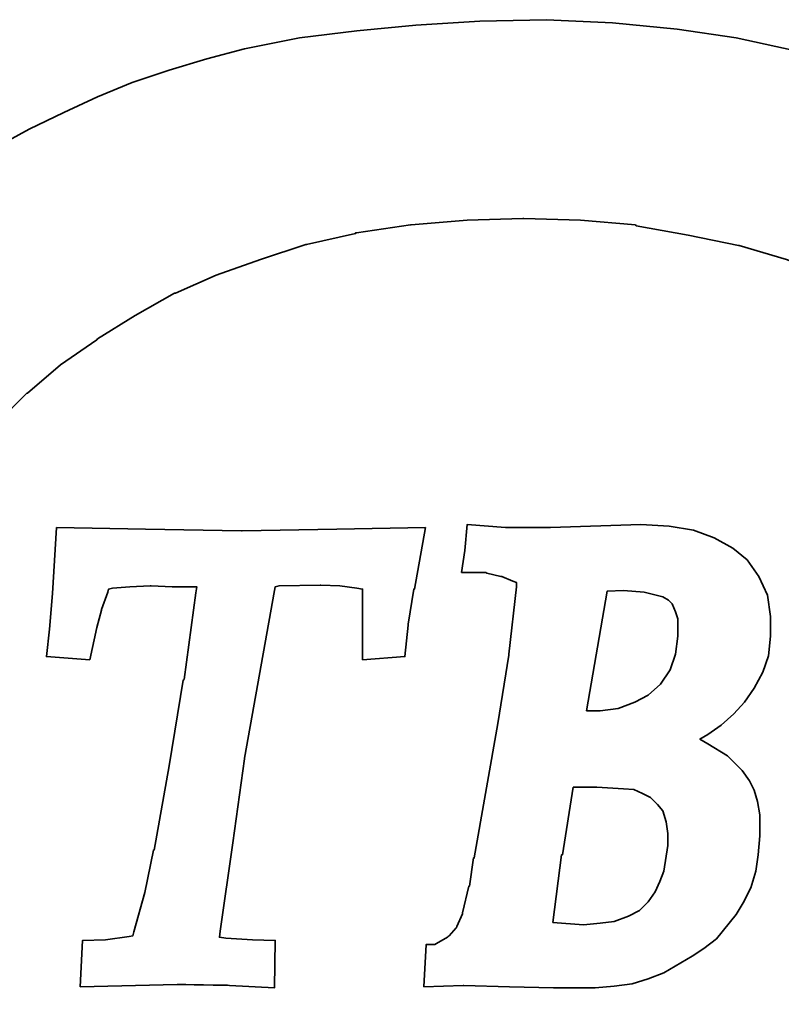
# Model space of a CAD drawing. Header units: millimetres. Extents: x -5 to 133, y 7 to 96.
# Tile 6 of 53: x 99.82 to 102.05, y 44.68 to 47.56. Entities that reach past the tile are written whole.
import ezdxf

# ---------------------------------------------------------------- set-up
doc = ezdxf.new("R2010")
doc.units = ezdxf.units.MM
doc.header["$LTSCALE"] = 0.1
doc.layers.get('0').update_dxf_attribs({"linetype": 'CONTINUOUS'})

msp = doc.modelspace()

# ---------------------------------------------------------------- linework, layer by layer
at = {"lineweight": 35}
for points, knots in [([(102.9114, 46.3033), (102.9114, 46.3033), (103.448, 46.6353), (103.448, 46.6353), (103.448, 46.6353), (103.448, 46.6353), (103.3722, 46.7317), (103.3722, 46.7317), (103.3722, 46.7317), (103.3722, 46.7317), (103.2848, 46.8215), (103.2848, 46.8215), (103.2848, 46.8215), (103.2848, 46.8215), (103.1948, 46.9093), (103.1948, 46.9093), (103.1948, 46.9093), (103.1948, 46.9093), (103.1024, 46.9876), (103.1024, 46.9876), (103.1024, 46.9876), (103.1024, 46.9876), (103.0035, 47.0658), (103.0035, 47.0658), (103.0035, 47.0658), (103.0035, 47.0658), (103.0011, 47.0658), (103.0011, 47.0658), (103.0011, 47.0658), (103.0011, 47.0658), (102.8931, 47.1325), (102.8931, 47.1325), (102.8931, 47.1325), (102.8931, 47.1325), (102.8931, 47.1347), (102.8931, 47.1347), (102.8931, 47.1347), (102.8931, 47.1347), (102.7847, 47.2014), (102.7847, 47.2014), (102.7847, 47.2014), (102.7847, 47.2014), (102.6675, 47.2593), (102.6675, 47.2593), (102.6675, 47.2593), (102.6675, 47.2593), (102.5497, 47.3193), (102.5497, 47.3193), (102.5497, 47.3193), (102.5497, 47.3193), (102.4069, 47.3745), (102.4069, 47.3745), (102.4069, 47.3745), (102.4069, 47.3745), (102.2526, 47.4273), (102.2526, 47.4273), (102.2526, 47.4273), (102.2526, 47.4273), (102.0915, 47.4733), (102.0915, 47.4733), (102.0915, 47.4733), (102.0915, 47.4733), (101.9214, 47.5101), (101.9214, 47.5101), (101.9214, 47.5101), (101.9214, 47.5101), (101.7483, 47.5357), (101.7483, 47.5357), (101.7483, 47.5357), (101.7483, 47.5357), (101.5597, 47.554), (101.5597, 47.554), (101.5597, 47.554), (101.5597, 47.554), (101.3663, 47.5631), (101.3663, 47.5631), (101.3663, 47.5631), (101.3663, 47.5631), (101.1704, 47.5588), (101.1704, 47.5588), (101.1704, 47.5588), (101.1704, 47.5588), (100.9837, 47.5473), (100.9837, 47.5473), (100.9837, 47.5473), (100.9837, 47.5473), (100.8109, 47.5309), (100.8109, 47.5309), (100.8109, 47.5309), (100.8109, 47.5309), (100.6429, 47.5101), (100.6429, 47.5101), (100.6429, 47.5101), (100.6429, 47.5101), (100.4819, 47.4779), (100.4819, 47.4779), (100.4819, 47.4779), (100.4819, 47.4779), (100.3712, 47.4481), (100.3712, 47.4481), (100.3712, 47.4481), (100.3712, 47.4481), (100.2608, 47.4157), (100.2608, 47.4157), (100.2608, 47.4157), (100.2608, 47.4157), (100.1523, 47.3788), (100.1523, 47.3788), (100.1523, 47.3788), (100.1523, 47.3788), (100.0511, 47.3375), (100.0511, 47.3375), (100.0511, 47.3375), (100.0511, 47.3375), (99.9522, 47.2914), (99.9522, 47.2914), (99.9522, 47.2914), (99.9522, 47.2914), (99.8509, 47.2429), (99.8509, 47.2429), (99.8509, 47.2429), (99.8509, 47.2429), (99.7587, 47.1923), (99.7587, 47.1923), (99.7587, 47.1923), (99.7587, 47.1923), (99.6666, 47.1393), (99.6666, 47.1393), (99.6666, 47.1393), (99.6666, 47.1393), (99.579, 47.0795), (99.579, 47.0795), (99.579, 47.0795), (99.579, 47.0795), (99.4938, 47.0197), (99.4938, 47.0197), (99.4938, 47.0197), (99.4938, 47.0197), (99.4155, 46.9554), (99.4155, 46.9554), (99.4155, 46.9554), (99.4155, 46.9554), (99.3349, 46.8863), (99.3349, 46.8863), (99.3349, 46.8863), (99.3349, 46.8863), (99.1945, 46.7478), (99.1945, 46.7478), (99.1945, 46.7478), (99.1945, 46.7478), (99.1919, 46.7457), (99.1919, 46.7457), (99.1919, 46.7457), (99.1919, 46.7457), (99.0608, 46.5892), (99.0608, 46.5892), (99.0608, 46.5892), (99.0608, 46.5892), (98.9869, 46.4807), (98.9869, 46.4807), (98.9869, 46.4807), (98.9869, 46.4807), (98.9847, 46.4783), (98.9847, 46.4783), (98.9847, 46.4783), (98.9847, 46.4783), (98.9135, 46.3564), (98.9135, 46.3564), (98.9135, 46.3564), (98.9135, 46.3564), (98.8487, 46.2299), (98.8487, 46.2299), (98.8487, 46.2299), (98.8487, 46.2299), (98.7935, 46.0871), (98.7935, 46.0871), (98.7935, 46.0871), (98.7935, 46.0871), (98.7474, 45.9373), (98.7474, 45.9373), (98.7474, 45.9373), (98.7474, 45.9373), (98.7474, 45.9325), (98.7474, 45.9325), (98.7474, 45.9325), (98.7474, 45.9325), (98.7176, 45.7713), (98.7176, 45.7713), (98.7176, 45.7713), (98.7176, 45.7713), (98.7085, 45.6909), (98.7085, 45.6909), (98.7085, 45.6909), (98.7085, 45.6909), (98.7037, 45.6009), (98.7037, 45.6009), (98.7037, 45.6009), (98.7037, 45.6009), (98.6991, 45.5111), (98.6991, 45.5111), (98.6991, 45.5111), (98.6991, 45.5111), (98.6991, 45.4213), (98.6991, 45.4213), (98.6991, 45.4213), (98.6991, 45.4213), (98.7128, 45.2418), (98.7128, 45.2418), (98.7128, 45.2418), (98.7128, 45.2418), (98.7407, 45.0803), (98.7407, 45.0803), (98.7407, 45.0803), (98.7407, 45.0803), (98.7752, 44.9284), (98.7752, 44.9284), (98.7752, 44.9284), (98.7752, 44.9284), (98.8283, 44.7858), (98.8283, 44.7858), (98.8283, 44.7858), (98.8283, 44.7858), (98.8859, 44.6497), (98.8859, 44.6497), (98.8859, 44.6497), (98.8859, 44.6497), (98.9547, 44.5257), (98.9547, 44.5257), (98.9547, 44.5257), (98.9547, 44.5257), (99.0263, 44.4059), (99.0263, 44.4059), (99.0263, 44.4059), (99.0263, 44.4059), (99.1136, 44.2977), (99.1136, 44.2977), (99.1136, 44.2977), (99.1136, 44.2977), (99.2012, 44.1913), (99.2012, 44.1913), (99.2012, 44.1913), (99.2012, 44.1913), (99.2979, 44.097), (99.2979, 44.097), (99.2979, 44.097), (99.2979, 44.097), (99.3968, 44.0003), (99.3968, 44.0003), (99.3968, 44.0003), (99.3968, 44.0003), (99.5029, 43.9175), (99.5029, 43.9175), (99.5029, 43.9175), (99.5029, 43.9175), (99.6157, 43.8347), (99.6157, 43.8347), (99.6157, 43.8347), (99.6157, 43.8347), (99.7357, 43.761), (99.7357, 43.761), (99.7357, 43.761), (99.7357, 43.761), (99.8598, 43.6941), (99.8598, 43.6941), (99.8598, 43.6941), (99.8598, 43.6941), (99.9935, 43.6317), (99.9935, 43.6317), (99.9935, 43.6317), (99.9935, 43.6317), (100.1293, 43.5743), (100.1293, 43.5743), (100.1293, 43.5743), (100.1293, 43.5743), (100.2767, 43.5282), (100.2767, 43.5282), (100.2767, 43.5282), (100.2767, 43.5282), (100.4264, 43.4869), (100.4264, 43.4869), (100.4264, 43.4869), (100.4264, 43.4869), (100.5853, 43.45), (100.5853, 43.45), (100.5853, 43.45), (100.5853, 43.45), (100.7463, 43.4293), (100.7463, 43.4293), (100.7463, 43.4293), (100.7463, 43.4293), (100.9215, 43.4063), (100.9215, 43.4063), (100.9215, 43.4063), (100.9215, 43.4063), (101.1013, 43.3969), (101.1013, 43.3969), (101.1013, 43.3969), (101.1013, 43.3969), (101.2856, 43.3924), (101.2856, 43.3924), (101.2856, 43.3924), (101.2856, 43.3924), (101.4721, 43.3969), (101.4721, 43.3969), (101.4721, 43.3969), (101.4721, 43.3969), (101.6519, 43.4109), (101.6519, 43.4109), (101.6519, 43.4109), (101.6519, 43.4109), (101.8223, 43.4293), (101.8223, 43.4293), (101.8223, 43.4293), (101.8223, 43.4293), (101.9855, 43.4545), (101.9855, 43.4545), (101.9855, 43.4545), (101.9855, 43.4545), (102.1443, 43.4913), (102.1443, 43.4913), (102.1443, 43.4913), (102.1443, 43.4913), (102.2965, 43.533), (102.2965, 43.533), (102.2965, 43.533), (102.2965, 43.533), (102.4395, 43.5813), (102.4395, 43.5813), (102.4395, 43.5813), (102.4395, 43.5813), (102.5821, 43.6389), (102.5821, 43.6389), (102.5821, 43.6389), (102.5821, 43.6389), (102.7758, 43.7308), (102.7758, 43.7308), (102.7758, 43.7308), (102.7758, 43.7308), (102.8699, 43.7817), (102.8699, 43.7817), (102.8699, 43.7817), (102.8699, 43.7817), (102.9577, 43.8347), (102.9577, 43.8347), (102.9577, 43.8347), (102.9577, 43.8347), (103.0429, 43.8942), (103.0429, 43.8942), (103.0429, 43.8942), (103.0429, 43.8942), (103.1255, 43.9588), (103.1255, 43.9588), (103.1255, 43.9588), (103.1255, 43.9588), (103.2042, 44.0236), (103.2042, 44.0236), (103.2042, 44.0236), (103.2042, 44.0236), (103.2779, 44.0927), (103.2779, 44.0927), (103.2779, 44.0927), (103.2779, 44.0927), (103.3746, 44.1894), (103.3746, 44.1894), (103.3746, 44.1894), (103.3746, 44.1894), (103.4183, 44.2355), (103.4183, 44.2355), (103.4183, 44.2355), (103.4183, 44.2355), (103.4504, 44.2698), (103.4504, 44.2698), (103.4504, 44.2698), (103.4504, 44.2698), (102.9114, 44.6039), (102.9114, 44.6039), (102.9114, 44.6039), (102.9114, 44.6039), (102.8283, 44.523), (102.8283, 44.523), (102.8283, 44.523), (102.8283, 44.523), (102.7367, 44.445), (102.7367, 44.445), (102.7367, 44.445), (102.7367, 44.445), (102.6349, 44.3665), (102.6349, 44.3665), (102.6349, 44.3665), (102.6349, 44.3665), (102.5293, 44.2929), (102.5293, 44.2929), (102.5293, 44.2929), (102.5293, 44.2929), (102.5269, 44.2905), (102.5269, 44.2905), (102.5269, 44.2905), (102.5269, 44.2905), (102.4163, 44.2259), (102.4163, 44.2259), (102.4163, 44.2259), (102.4163, 44.2259), (102.3013, 44.1661), (102.3013, 44.1661), (102.3013, 44.1661), (102.3013, 44.1661), (102.2989, 44.1661), (102.2989, 44.1661), (102.2989, 44.1661), (102.2989, 44.1661), (102.1746, 44.1107), (102.1746, 44.1107), (102.1746, 44.1107), (102.1746, 44.1107), (102.0455, 44.0646), (102.0455, 44.0646), (102.0455, 44.0646), (102.0455, 44.0646), (102.0433, 44.0646), (102.0433, 44.0646), (102.0433, 44.0646), (102.0433, 44.0646), (101.9048, 44.0255), (101.9048, 44.0255), (101.9048, 44.0255), (101.9048, 44.0255), (101.7555, 43.9957), (101.7555, 43.9957), (101.7555, 43.9957), (101.7555, 43.9957), (101.7531, 43.9933), (101.7531, 43.9933), (101.7531, 43.9933), (101.7531, 43.9933), (101.5943, 43.9751), (101.5943, 43.9751), (101.5943, 43.9751), (101.5943, 43.9751), (101.4354, 43.9612), (101.4354, 43.9612), (101.4354, 43.9612), (101.4354, 43.9612), (101.2671, 43.9564), (101.2671, 43.9564), (101.2671, 43.9564), (101.2671, 43.9564), (101.265, 43.9564), (101.265, 43.9564), (101.265, 43.9564), (101.265, 43.9564), (101.0991, 43.966), (101.0991, 43.966), (101.0991, 43.966), (101.0991, 43.966), (100.9376, 43.9794), (100.9376, 43.9794), (100.9376, 43.9794), (100.9376, 43.9794), (100.9355, 43.9818), (100.9355, 43.9818), (100.9355, 43.9818), (100.9355, 43.9818), (100.7763, 44.0094), (100.7763, 44.0094), (100.7763, 44.0094), (100.7763, 44.0094), (100.6362, 44.0416), (100.6362, 44.0416), (100.6362, 44.0416), (100.6362, 44.0416), (100.6338, 44.0416), (100.6338, 44.0416), (100.6338, 44.0416), (100.6338, 44.0416), (100.4979, 44.0831), (100.4979, 44.0831), (100.4979, 44.0831), (100.4979, 44.0831), (100.3712, 44.1292), (100.3712, 44.1292), (100.3712, 44.1292), (100.3712, 44.1292), (100.3688, 44.1292), (100.3688, 44.1292), (100.3688, 44.1292), (100.3688, 44.1292), (100.2493, 44.1868), (100.2493, 44.1868), (100.2493, 44.1868), (100.2493, 44.1868), (100.136, 44.2489), (100.136, 44.2489), (100.136, 44.2489), (100.136, 44.2489), (100.1341, 44.2489), (100.1341, 44.2489), (100.1341, 44.2489), (100.1341, 44.2489), (100.0232, 44.3181), (100.0232, 44.3181), (100.0232, 44.3181), (100.0232, 44.3181), (100.0232, 44.3205), (100.0232, 44.3205), (100.0232, 44.3205), (100.0232, 44.3205), (100.0213, 44.3205), (100.0213, 44.3205), (100.0213, 44.3205), (100.0213, 44.3205), (99.9195, 44.3989), (99.9195, 44.3989), (99.9195, 44.3989), (99.9195, 44.3989), (99.8231, 44.4839), (99.8231, 44.4839), (99.8231, 44.4839), (99.8231, 44.4839), (99.8207, 44.4861), (99.8207, 44.4861), (99.8207, 44.4861), (99.8207, 44.4861), (99.7333, 44.5761), (99.7333, 44.5761), (99.7333, 44.5761), (99.7333, 44.5761), (99.6505, 44.6728), (99.6505, 44.6728), (99.6505, 44.6728), (99.6505, 44.6728), (99.6505, 44.6749), (99.6505, 44.6749), (99.6505, 44.6749), (99.6505, 44.6749), (99.5766, 44.7858), (99.5766, 44.7858), (99.5766, 44.7858), (99.5766, 44.7858), (99.5744, 44.7858), (99.5744, 44.7858), (99.5744, 44.7858), (99.5744, 44.7858), (99.572, 44.7901), (99.572, 44.7901), (99.572, 44.7901), (99.572, 44.7901), (99.5144, 44.8984), (99.5144, 44.8984), (99.5144, 44.8984), (99.5144, 44.8984), (99.5144, 44.9008), (99.5144, 44.9008), (99.5144, 44.9008), (99.5144, 44.9008), (99.4659, 45.0277), (99.4659, 45.0277), (99.4659, 45.0277), (99.4659, 45.0277), (99.4635, 45.0321), (99.4635, 45.0321), (99.4635, 45.0321), (99.4635, 45.0321), (99.4225, 45.1703), (99.4225, 45.1703), (99.4225, 45.1703), (99.4225, 45.1703), (99.4225, 45.1727), (99.4225, 45.1727), (99.4225, 45.1727), (99.4225, 45.1727), (99.4083, 45.2461), (99.4083, 45.2461), (99.4083, 45.2461), (99.4083, 45.2461), (99.4059, 45.2485), (99.4059, 45.2485), (99.4059, 45.2485), (99.4059, 45.2485), (99.3968, 45.3222), (99.3968, 45.3222), (99.3968, 45.3222), (99.3968, 45.3222), (99.3925, 45.405), (99.3925, 45.405), (99.3925, 45.405), (99.3925, 45.405), (99.3899, 45.4881), (99.3899, 45.4881), (99.3899, 45.4881), (99.3899, 45.4881), (99.3899, 45.4905), (99.3899, 45.4905), (99.3899, 45.4905), (99.3899, 45.4905), (99.3944, 45.5641), (99.3944, 45.5641), (99.3944, 45.5641), (99.3944, 45.5641), (99.3944, 45.5735), (99.3944, 45.5735), (99.3944, 45.5735), (99.3944, 45.5735), (99.4014, 45.6517), (99.4014, 45.6517), (99.4014, 45.6517), (99.4014, 45.6517), (99.4107, 45.7252), (99.4107, 45.7252), (99.4107, 45.7252), (99.4107, 45.7252), (99.4107, 45.7278), (99.4107, 45.7278), (99.4107, 45.7278), (99.4107, 45.7278), (99.4131, 45.7278), (99.4131, 45.7278), (99.4131, 45.7278), (99.4131, 45.7278), (99.4131, 45.7324), (99.4131, 45.7324), (99.4131, 45.7324), (99.4131, 45.7324), (99.4271, 45.7991), (99.4271, 45.7991), (99.4271, 45.7991), (99.4271, 45.7991), (99.4271, 45.8015), (99.4271, 45.8015), (99.4271, 45.8015), (99.4271, 45.8015), (99.4314, 45.8173), (99.4314, 45.8173), (99.4314, 45.8173), (99.4314, 45.8173), (99.4686, 45.9373), (99.4686, 45.9373), (99.4686, 45.9373), (99.4686, 45.9373), (99.4686, 45.9395), (99.4686, 45.9395), (99.4686, 45.9395), (99.4686, 45.9395), (99.5283, 46.0641), (99.5283, 46.0641), (99.5283, 46.0641), (99.5283, 46.0641), (99.5927, 46.1793), (99.5927, 46.1793), (99.5927, 46.1793), (99.5927, 46.1793), (99.5951, 46.1812), (99.5951, 46.1812), (99.5951, 46.1812), (99.5951, 46.1812), (99.6735, 46.2873), (99.6735, 46.2873), (99.6735, 46.2873), (99.6735, 46.2873), (99.7563, 46.3794), (99.7563, 46.3794), (99.7563, 46.3794), (99.7563, 46.3794), (99.7563, 46.3818), (99.7563, 46.3818), (99.7563, 46.3818), (99.7563, 46.3818), (99.8437, 46.4692), (99.8437, 46.4692), (99.8437, 46.4692), (99.8437, 46.4692), (99.8461, 46.4692), (99.8461, 46.4692), (99.8461, 46.4692), (99.8461, 46.4692), (99.9426, 46.552), (99.9426, 46.552), (99.9426, 46.552), (99.9426, 46.552), (100.0487, 46.6257), (100.0487, 46.6257), (100.0487, 46.6257), (100.0487, 46.6257), (100.0511, 46.6281), (100.0511, 46.6281), (100.0511, 46.6281), (100.0511, 46.6281), (100.1617, 46.6972), (100.1617, 46.6972), (100.1617, 46.6972), (100.1617, 46.6972), (100.2767, 46.7617), (100.2767, 46.7617), (100.2767, 46.7617), (100.2767, 46.7617), (100.2791, 46.7617), (100.2791, 46.7617), (100.2791, 46.7617), (100.2791, 46.7617), (100.3986, 46.8145), (100.3986, 46.8145), (100.3986, 46.8145), (100.3986, 46.8145), (100.5279, 46.8606), (100.5279, 46.8606), (100.5279, 46.8606), (100.5279, 46.8606), (100.6611, 46.9045), (100.6611, 46.9045), (100.6611, 46.9045), (100.6611, 46.9045), (100.6635, 46.9045), (100.6635, 46.9045), (100.6635, 46.9045), (100.6635, 46.9045), (100.8066, 46.9367), (100.8066, 46.9367), (100.8066, 46.9367), (100.8066, 46.9367), (100.8066, 46.9391), (100.8066, 46.9391), (100.8066, 46.9391), (100.8066, 46.9391), (100.809, 46.9391), (100.809, 46.9391), (100.809, 46.9391), (100.809, 46.9391), (100.9679, 46.9621), (100.9679, 46.9621), (100.9679, 46.9621), (100.9679, 46.9621), (100.9698, 46.9621), (100.9698, 46.9621), (100.9698, 46.9621), (100.9698, 46.9621), (101.1337, 46.9758), (101.1337, 46.9758), (101.1337, 46.9758), (101.1337, 46.9758), (101.2971, 46.9804), (101.2971, 46.9804), (101.2971, 46.9804), (101.2971, 46.9804), (101.2995, 46.9804), (101.2995, 46.9804), (101.2995, 46.9804), (101.2995, 46.9804), (101.4651, 46.9758), (101.4651, 46.9758), (101.4651, 46.9758), (101.4651, 46.9758), (101.6264, 46.9621), (101.6264, 46.9621), (101.6264, 46.9621), (101.6264, 46.9621), (101.6288, 46.9597), (101.6288, 46.9597), (101.6288, 46.9597), (101.6288, 46.9597), (101.7805, 46.9324), (101.7805, 46.9324), (101.7805, 46.9324), (101.7805, 46.9324), (101.9279, 46.9021), (101.9279, 46.9021), (101.9279, 46.9021), (101.9279, 46.9021), (101.9303, 46.9021), (101.9303, 46.9021), (101.9303, 46.9021), (101.9303, 46.9021), (102.0685, 46.8606), (102.0685, 46.8606), (102.0685, 46.8606), (102.0685, 46.8606), (102.1789, 46.8196), (102.1789, 46.8196), (102.1789, 46.8196), (102.1789, 46.8196), (102.2898, 46.7735), (102.2898, 46.7735), (102.2898, 46.7735), (102.2898, 46.7735), (102.2922, 46.7735), (102.2922, 46.7735), (102.2922, 46.7735), (102.2922, 46.7735), (102.3935, 46.7202), (102.3935, 46.7202), (102.3935, 46.7202), (102.3935, 46.7202), (102.4947, 46.6602), (102.4947, 46.6602), (102.4947, 46.6602), (102.4947, 46.6602), (102.4947, 46.6583), (102.4947, 46.6583), (102.4947, 46.6583), (102.4947, 46.6583), (102.5869, 46.5983), (102.5869, 46.5983), (102.5869, 46.5983), (102.5869, 46.5983), (102.5891, 46.5983), (102.5891, 46.5983), (102.5891, 46.5983), (102.5891, 46.5983), (102.6743, 46.5316), (102.6743, 46.5316), (102.6743, 46.5316), (102.6743, 46.5316), (102.6767, 46.5289), (102.6767, 46.5289), (102.6767, 46.5289), (102.6767, 46.5289), (102.7597, 46.4577), (102.7597, 46.4577), (102.7597, 46.4577), (102.7597, 46.4577), (102.7616, 46.4553), (102.7616, 46.4553), (102.7616, 46.4553), (102.7616, 46.4553), (102.8355, 46.3794), (102.8355, 46.3794), (102.8355, 46.3794), (102.8355, 46.3794), (102.8768, 46.3357), (102.8768, 46.3357), (102.8768, 46.3357), (102.8768, 46.3357), (102.9114, 46.3033), (102.9114, 46.3033)], [0, 0, 0, 0, 0.004808, 0.004808, 0.004808, 0.004808, 0.009615, 0.009615, 0.009615, 0.009615, 0.014423, 0.014423, 0.014423, 0.014423, 0.019231, 0.019231, 0.019231, 0.019231, 0.024038, 0.024038, 0.024038, 0.024038, 0.028846, 0.028846, 0.028846, 0.028846, 0.033654, 0.033654, 0.033654, 0.033654, 0.038462, 0.038462, 0.038462, 0.038462, 0.043269, 0.043269, 0.043269, 0.043269, 0.048077, 0.048077, 0.048077, 0.048077, 0.052885, 0.052885, 0.052885, 0.052885, 0.057692, 0.057692, 0.057692, 0.057692, 0.0625, 0.0625, 0.0625, 0.0625, 0.067308, 0.067308, 0.067308, 0.067308, 0.072115, 0.072115, 0.072115, 0.072115, 0.076923, 0.076923, 0.076923, 0.076923, 0.081731, 0.081731, 0.081731, 0.081731, 0.086538, 0.086538, 0.086538, 0.086538, 0.091346, 0.091346, 0.091346, 0.091346, 0.096154, 0.096154, 0.096154, 0.096154, 0.100962, 0.100962, 0.100962, 0.100962, 0.105769, 0.105769, 0.105769, 0.105769, 0.110577, 0.110577, 0.110577, 0.110577, 0.115385, 0.115385, 0.115385, 0.115385, 0.120192, 0.120192, 0.120192, 0.120192, 0.125, 0.125, 0.125, 0.125, 0.129808, 0.129808, 0.129808, 0.129808, 0.134615, 0.134615, 0.134615, 0.134615, 0.139423, 0.139423, 0.139423, 0.139423, 0.144231, 0.144231, 0.144231, 0.144231, 0.149038, 0.149038, 0.149038, 0.149038, 0.153846, 0.153846, 0.153846, 0.153846, 0.158654, 0.158654, 0.158654, 0.158654, 0.163462, 0.163462, 0.163462, 0.163462, 0.168269, 0.168269, 0.168269, 0.168269, 0.173077, 0.173077, 0.173077, 0.173077, 0.177885, 0.177885, 0.177885, 0.177885, 0.182692, 0.182692, 0.182692, 0.182692, 0.1875, 0.1875, 0.1875, 0.1875, 0.192308, 0.192308, 0.192308, 0.192308, 0.197115, 0.197115, 0.197115, 0.197115, 0.201923, 0.201923, 0.201923, 0.201923, 0.206731, 0.206731, 0.206731, 0.206731, 0.211538, 0.211538, 0.211538, 0.211538, 0.216346, 0.216346, 0.216346, 0.216346, 0.221154, 0.221154, 0.221154, 0.221154, 0.225962, 0.225962, 0.225962, 0.225962, 0.230769, 0.230769, 0.230769, 0.230769, 0.235577, 0.235577, 0.235577, 0.235577, 0.240385, 0.240385, 0.240385, 0.240385, 0.245192, 0.245192, 0.245192, 0.245192, 0.25, 0.25, 0.25, 0.25, 0.254808, 0.254808, 0.254808, 0.254808, 0.259615, 0.259615, 0.259615, 0.259615, 0.264423, 0.264423, 0.264423, 0.264423, 0.269231, 0.269231, 0.269231, 0.269231, 0.274038, 0.274038, 0.274038, 0.274038, 0.278846, 0.278846, 0.278846, 0.278846, 0.283654, 0.283654, 0.283654, 0.283654, 0.288462, 0.288462, 0.288462, 0.288462, 0.293269, 0.293269, 0.293269, 0.293269, 0.298077, 0.298077, 0.298077, 0.298077, 0.302885, 0.302885, 0.302885, 0.302885, 0.307692, 0.307692, 0.307692, 0.307692, 0.3125, 0.3125, 0.3125, 0.3125, 0.317308, 0.317308, 0.317308, 0.317308, 0.322115, 0.322115, 0.322115, 0.322115, 0.326923, 0.326923, 0.326923, 0.326923, 0.331731, 0.331731, 0.331731, 0.331731, 0.336538, 0.336538, 0.336538, 0.336538, 0.341346, 0.341346, 0.341346, 0.341346, 0.346154, 0.346154, 0.346154, 0.346154, 0.350962, 0.350962, 0.350962, 0.350962, 0.355769, 0.355769, 0.355769, 0.355769, 0.360577, 0.360577, 0.360577, 0.360577, 0.365385, 0.365385, 0.365385, 0.365385, 0.370192, 0.370192, 0.370192, 0.370192, 0.375, 0.375, 0.375, 0.375, 0.379808, 0.379808, 0.379808, 0.379808, 0.384615, 0.384615, 0.384615, 0.384615, 0.389423, 0.389423, 0.389423, 0.389423, 0.394231, 0.394231, 0.394231, 0.394231, 0.399038, 0.399038, 0.399038, 0.399038, 0.403846, 0.403846, 0.403846, 0.403846, 0.408654, 0.408654, 0.408654, 0.408654, 0.413462, 0.413462, 0.413462, 0.413462, 0.418269, 0.418269, 0.418269, 0.418269, 0.423077, 0.423077, 0.423077, 0.423077, 0.427885, 0.427885, 0.427885, 0.427885, 0.432692, 0.432692, 0.432692, 0.432692, 0.4375, 0.4375, 0.4375, 0.4375, 0.442308, 0.442308, 0.442308, 0.442308, 0.447115, 0.447115, 0.447115, 0.447115, 0.451923, 0.451923, 0.451923, 0.451923, 0.456731, 0.456731, 0.456731, 0.456731, 0.461538, 0.461538, 0.461538, 0.461538, 0.466346, 0.466346, 0.466346, 0.466346, 0.471154, 0.471154, 0.471154, 0.471154, 0.475962, 0.475962, 0.475962, 0.475962, 0.480769, 0.480769, 0.480769, 0.480769, 0.485577, 0.485577, 0.485577, 0.485577, 0.490385, 0.490385, 0.490385, 0.490385, 0.495192, 0.495192, 0.495192, 0.495192, 0.5, 0.5, 0.5, 0.5, 0.504808, 0.504808, 0.504808, 0.504808, 0.509615, 0.509615, 0.509615, 0.509615, 0.514423, 0.514423, 0.514423, 0.514423, 0.519231, 0.519231, 0.519231, 0.519231, 0.524038, 0.524038, 0.524038, 0.524038, 0.528846, 0.528846, 0.528846, 0.528846, 0.533654, 0.533654, 0.533654, 0.533654, 0.538462, 0.538462, 0.538462, 0.538462, 0.543269, 0.543269, 0.543269, 0.543269, 0.548077, 0.548077, 0.548077, 0.548077, 0.552885, 0.552885, 0.552885, 0.552885, 0.557692, 0.557692, 0.557692, 0.557692, 0.5625, 0.5625, 0.5625, 0.5625, 0.567308, 0.567308, 0.567308, 0.567308, 0.572115, 0.572115, 0.572115, 0.572115, 0.576923, 0.576923, 0.576923, 0.576923, 0.581731, 0.581731, 0.581731, 0.581731, 0.586538, 0.586538, 0.586538, 0.586538, 0.591346, 0.591346, 0.591346, 0.591346, 0.596154, 0.596154, 0.596154, 0.596154, 0.600962, 0.600962, 0.600962, 0.600962, 0.605769, 0.605769, 0.605769, 0.605769, 0.610577, 0.610577, 0.610577, 0.610577, 0.615385, 0.615385, 0.615385, 0.615385, 0.620192, 0.620192, 0.620192, 0.620192, 0.625, 0.625, 0.625, 0.625, 0.629808, 0.629808, 0.629808, 0.629808, 0.634615, 0.634615, 0.634615, 0.634615, 0.639423, 0.639423, 0.639423, 0.639423, 0.644231, 0.644231, 0.644231, 0.644231, 0.649038, 0.649038, 0.649038, 0.649038, 0.653846, 0.653846, 0.653846, 0.653846, 0.658654, 0.658654, 0.658654, 0.658654, 0.663462, 0.663462, 0.663462, 0.663462, 0.668269, 0.668269, 0.668269, 0.668269, 0.673077, 0.673077, 0.673077, 0.673077, 0.677885, 0.677885, 0.677885, 0.677885, 0.682692, 0.682692, 0.682692, 0.682692, 0.6875, 0.6875, 0.6875, 0.6875, 0.692308, 0.692308, 0.692308, 0.692308, 0.697115, 0.697115, 0.697115, 0.697115, 0.701923, 0.701923, 0.701923, 0.701923, 0.706731, 0.706731, 0.706731, 0.706731, 0.711538, 0.711538, 0.711538, 0.711538, 0.716346, 0.716346, 0.716346, 0.716346, 0.721154, 0.721154, 0.721154, 0.721154, 0.725962, 0.725962, 0.725962, 0.725962, 0.730769, 0.730769, 0.730769, 0.730769, 0.735577, 0.735577, 0.735577, 0.735577, 0.740385, 0.740385, 0.740385, 0.740385, 0.745192, 0.745192, 0.745192, 0.745192, 0.75, 0.75, 0.75, 0.75, 0.754808, 0.754808, 0.754808, 0.754808, 0.759615, 0.759615, 0.759615, 0.759615, 0.764423, 0.764423, 0.764423, 0.764423, 0.769231, 0.769231, 0.769231, 0.769231, 0.774038, 0.774038, 0.774038, 0.774038, 0.778846, 0.778846, 0.778846, 0.778846, 0.783654, 0.783654, 0.783654, 0.783654, 0.788462, 0.788462, 0.788462, 0.788462, 0.793269, 0.793269, 0.793269, 0.793269, 0.798077, 0.798077, 0.798077, 0.798077, 0.802885, 0.802885, 0.802885, 0.802885, 0.807692, 0.807692, 0.807692, 0.807692, 0.8125, 0.8125, 0.8125, 0.8125, 0.817308, 0.817308, 0.817308, 0.817308, 0.822115, 0.822115, 0.822115, 0.822115, 0.826923, 0.826923, 0.826923, 0.826923, 0.831731, 0.831731, 0.831731, 0.831731, 0.836538, 0.836538, 0.836538, 0.836538, 0.841346, 0.841346, 0.841346, 0.841346, 0.846154, 0.846154, 0.846154, 0.846154, 0.850962, 0.850962, 0.850962, 0.850962, 0.855769, 0.855769, 0.855769, 0.855769, 0.860577, 0.860577, 0.860577, 0.860577, 0.865385, 0.865385, 0.865385, 0.865385, 0.870192, 0.870192, 0.870192, 0.870192, 0.875, 0.875, 0.875, 0.875, 0.879808, 0.879808, 0.879808, 0.879808, 0.884615, 0.884615, 0.884615, 0.884615, 0.889423, 0.889423, 0.889423, 0.889423, 0.894231, 0.894231, 0.894231, 0.894231, 0.899038, 0.899038, 0.899038, 0.899038, 0.903846, 0.903846, 0.903846, 0.903846, 0.908654, 0.908654, 0.908654, 0.908654, 0.913462, 0.913462, 0.913462, 0.913462, 0.918269, 0.918269, 0.918269, 0.918269, 0.923077, 0.923077, 0.923077, 0.923077, 0.927885, 0.927885, 0.927885, 0.927885, 0.932692, 0.932692, 0.932692, 0.932692, 0.9375, 0.9375, 0.9375, 0.9375, 0.942308, 0.942308, 0.942308, 0.942308, 0.947115, 0.947115, 0.947115, 0.947115, 0.951923, 0.951923, 0.951923, 0.951923, 0.956731, 0.956731, 0.956731, 0.956731, 0.961538, 0.961538, 0.961538, 0.961538, 0.966346, 0.966346, 0.966346, 0.966346, 0.971154, 0.971154, 0.971154, 0.971154, 0.975962, 0.975962, 0.975962, 0.975962, 0.980769, 0.980769, 0.980769, 0.980769, 0.985577, 0.985577, 0.985577, 0.985577, 0.990385, 0.990385, 0.990385, 0.990385, 0.995192, 0.995192, 0.995192, 0.995192, 1, 1, 1, 1]), ([(102.0224, 45.8154), (102.0224, 45.8154), (102.0133, 45.8773), (102.0133, 45.8773), (102.0133, 45.8773), (102.0133, 45.8773), (101.9879, 45.9325), (101.9879, 45.9325), (101.9879, 45.9325), (101.9879, 45.9325), (101.9533, 45.981), (101.9533, 45.981), (101.9533, 45.981), (101.9533, 45.981), (101.912, 46.0156), (101.912, 46.0156), (101.912, 46.0156), (101.912, 46.0156), (101.8568, 46.0453), (101.8568, 46.0453), (101.8568, 46.0453), (101.8568, 46.0453), (101.7968, 46.0684), (101.7968, 46.0684), (101.7968, 46.0684), (101.7968, 46.0684), (101.7253, 46.0799), (101.7253, 46.0799), (101.7253, 46.0799), (101.7253, 46.0799), (101.6423, 46.0847), (101.6423, 46.0847), (101.6423, 46.0847), (101.6423, 46.0847), (101.3778, 46.0756), (101.3778, 46.0756), (101.3778, 46.0756), (101.3778, 46.0756), (101.2463, 46.0756), (101.2463, 46.0756), (101.2463, 46.0756), (101.2463, 46.0756), (101.1337, 46.0847), (101.1337, 46.0847), (101.1337, 46.0847), (101.1337, 46.0847), (101.1267, 46.0089), (101.1267, 46.0089), (101.1267, 46.0089), (101.1267, 46.0089), (101.1171, 45.9441), (101.1171, 45.9441), (101.1171, 45.9441), (101.1171, 45.9441), (101.1863, 45.9441), (101.1863, 45.9441), (101.1863, 45.9441), (101.1863, 45.9441), (101.1887, 45.9441), (101.1887, 45.9441), (101.1887, 45.9441), (101.1887, 45.9441), (101.1911, 45.9419), (101.1911, 45.9419), (101.1911, 45.9419), (101.1911, 45.9419), (101.2326, 45.9325), (101.2326, 45.9325), (101.2326, 45.9325), (101.2326, 45.9325), (101.2347, 45.9325), (101.2347, 45.9325), (101.2347, 45.9325), (101.2347, 45.9325), (101.2671, 45.9186), (101.2671, 45.9186), (101.2671, 45.9186), (101.2671, 45.9186), (101.2784, 45.9143), (101.2784, 45.9143), (101.2784, 45.9143), (101.2784, 45.9143), (101.2784, 45.9025), (101.2784, 45.9025), (101.2784, 45.9025), (101.2784, 45.9025), (101.2556, 45.7045), (101.2556, 45.7045), (101.2556, 45.7045), (101.2556, 45.7045), (101.2556, 45.7021), (101.2556, 45.7021), (101.2556, 45.7021), (101.2556, 45.7021), (101.2232, 45.5017), (101.2232, 45.5017), (101.2232, 45.5017), (101.2232, 45.5017), (101.1541, 45.1079), (101.1541, 45.1079), (101.1541, 45.1079), (101.1541, 45.1079), (101.1519, 45.1079), (101.1519, 45.1079), (101.1519, 45.1079), (101.1519, 45.1079), (101.1402, 45.0251), (101.1402, 45.0251), (101.1402, 45.0251), (101.1402, 45.0251), (101.1383, 45.0251), (101.1383, 45.0251), (101.1383, 45.0251), (101.1383, 45.0251), (101.1195, 44.9471), (101.1195, 44.9471), (101.1195, 44.9471), (101.1195, 44.9471), (101.1195, 44.9447), (101.1195, 44.9447), (101.1195, 44.9447), (101.1195, 44.9447), (101.1037, 44.9077), (101.1037, 44.9077), (101.1037, 44.9077), (101.1037, 44.9077), (101.1037, 44.9053), (101.1037, 44.9053), (101.1037, 44.9053), (101.1037, 44.9053), (101.1013, 44.9029), (101.1013, 44.9029), (101.1013, 44.9029), (101.1013, 44.9029), (101.0807, 44.8799), (101.0807, 44.8799), (101.0807, 44.8799), (101.0807, 44.8799), (101.0783, 44.878), (101.0783, 44.878), (101.0783, 44.878), (101.0783, 44.878), (101.0761, 44.8756), (101.0761, 44.8756), (101.0761, 44.8756), (101.0761, 44.8756), (101.0435, 44.8571), (101.0435, 44.8571), (101.0435, 44.8571), (101.0435, 44.8571), (101.0389, 44.8547), (101.0389, 44.8547), (101.0389, 44.8547), (101.0389, 44.8547), (101.0346, 44.8547), (101.0346, 44.8547), (101.0346, 44.8547), (101.0346, 44.8547), (101.0139, 44.8547), (101.0139, 44.8547), (101.0139, 44.8547), (101.0139, 44.8547), (101.007, 44.7306), (101.007, 44.7306), (101.007, 44.7306), (101.007, 44.7306), (101.1222, 44.7349), (101.1222, 44.7349), (101.1222, 44.7349), (101.1222, 44.7349), (101.1243, 44.7349), (101.1243, 44.7349), (101.1243, 44.7349), (101.1243, 44.7349), (101.2578, 44.7306), (101.2578, 44.7306), (101.2578, 44.7306), (101.2578, 44.7306), (101.3869, 44.728), (101.3869, 44.728), (101.3869, 44.728), (101.3869, 44.728), (101.5088, 44.728), (101.5088, 44.728), (101.5088, 44.728), (101.5088, 44.728), (101.5643, 44.7325), (101.5643, 44.7325), (101.5643, 44.7325), (101.5643, 44.7325), (101.6173, 44.7395), (101.6173, 44.7395), (101.6173, 44.7395), (101.6173, 44.7395), (101.6634, 44.7537), (101.6634, 44.7537), (101.6634, 44.7537), (101.6634, 44.7537), (101.7095, 44.7717), (101.7095, 44.7717), (101.7095, 44.7717), (101.7095, 44.7717), (101.7923, 44.8204), (101.7923, 44.8204), (101.7923, 44.8204), (101.7923, 44.8204), (101.8268, 44.8432), (101.8268, 44.8432), (101.8268, 44.8432), (101.8268, 44.8432), (101.8635, 44.8708), (101.8635, 44.8708), (101.8635, 44.8708), (101.8635, 44.8708), (101.9214, 44.9423), (101.9214, 44.9423), (101.9214, 44.9423), (101.9214, 44.9423), (101.9418, 44.9769), (101.9418, 44.9769), (101.9418, 44.9769), (101.9418, 44.9769), (101.9648, 45.0208), (101.9648, 45.0208), (101.9648, 45.0208), (101.9648, 45.0208), (101.9787, 45.069), (101.9787, 45.069), (101.9787, 45.069), (101.9787, 45.069), (101.9855, 45.1175), (101.9855, 45.1175), (101.9855, 45.1175), (101.9855, 45.1175), (101.9903, 45.1727), (101.9903, 45.1727), (101.9903, 45.1727), (101.9903, 45.1727), (101.9903, 45.2346), (101.9903, 45.2346), (101.9903, 45.2346), (101.9903, 45.2346), (101.9835, 45.2737), (101.9835, 45.2737), (101.9835, 45.2737), (101.9835, 45.2737), (101.9739, 45.3061), (101.9739, 45.3061), (101.9739, 45.3061), (101.9739, 45.3061), (101.9605, 45.3337), (101.9605, 45.3337), (101.9605, 45.3337), (101.9605, 45.3337), (101.9394, 45.364), (101.9394, 45.364), (101.9394, 45.364), (101.9394, 45.364), (101.8957, 45.4074), (101.8957, 45.4074), (101.8957, 45.4074), (101.8957, 45.4074), (101.8383, 45.442), (101.8383, 45.442), (101.8383, 45.442), (101.8383, 45.442), (101.8153, 45.4559), (101.8153, 45.4559), (101.8153, 45.4559), (101.8153, 45.4559), (101.8383, 45.4698), (101.8383, 45.4698), (101.8383, 45.4698), (101.8383, 45.4698), (101.8775, 45.4972), (101.8775, 45.4972), (101.8775, 45.4972), (101.8775, 45.4972), (101.9144, 45.5298), (101.9144, 45.5298), (101.9144, 45.5298), (101.9144, 45.5298), (101.9463, 45.5641), (101.9463, 45.5641), (101.9463, 45.5641), (101.9463, 45.5641), (101.9739, 45.6057), (101.9739, 45.6057), (101.9739, 45.6057), (101.9739, 45.6057), (101.9994, 45.6517), (101.9994, 45.6517), (101.9994, 45.6517), (101.9994, 45.6517), (102.0157, 45.7002), (102.0157, 45.7002), (102.0157, 45.7002), (102.0157, 45.7002), (102.0224, 45.7576), (102.0224, 45.7576), (102.0224, 45.7576), (102.0224, 45.7576), (102.0224, 45.8154), (102.0224, 45.8154)], [0, 0, 0, 0, 0.013158, 0.013158, 0.013158, 0.013158, 0.026316, 0.026316, 0.026316, 0.026316, 0.039474, 0.039474, 0.039474, 0.039474, 0.052632, 0.052632, 0.052632, 0.052632, 0.065789, 0.065789, 0.065789, 0.065789, 0.078947, 0.078947, 0.078947, 0.078947, 0.092105, 0.092105, 0.092105, 0.092105, 0.105263, 0.105263, 0.105263, 0.105263, 0.118421, 0.118421, 0.118421, 0.118421, 0.131579, 0.131579, 0.131579, 0.131579, 0.144737, 0.144737, 0.144737, 0.144737, 0.157895, 0.157895, 0.157895, 0.157895, 0.171053, 0.171053, 0.171053, 0.171053, 0.184211, 0.184211, 0.184211, 0.184211, 0.197368, 0.197368, 0.197368, 0.197368, 0.210526, 0.210526, 0.210526, 0.210526, 0.223684, 0.223684, 0.223684, 0.223684, 0.236842, 0.236842, 0.236842, 0.236842, 0.25, 0.25, 0.25, 0.25, 0.263158, 0.263158, 0.263158, 0.263158, 0.276316, 0.276316, 0.276316, 0.276316, 0.289474, 0.289474, 0.289474, 0.289474, 0.302632, 0.302632, 0.302632, 0.302632, 0.315789, 0.315789, 0.315789, 0.315789, 0.328947, 0.328947, 0.328947, 0.328947, 0.342105, 0.342105, 0.342105, 0.342105, 0.355263, 0.355263, 0.355263, 0.355263, 0.368421, 0.368421, 0.368421, 0.368421, 0.381579, 0.381579, 0.381579, 0.381579, 0.394737, 0.394737, 0.394737, 0.394737, 0.407895, 0.407895, 0.407895, 0.407895, 0.421053, 0.421053, 0.421053, 0.421053, 0.434211, 0.434211, 0.434211, 0.434211, 0.447368, 0.447368, 0.447368, 0.447368, 0.460526, 0.460526, 0.460526, 0.460526, 0.473684, 0.473684, 0.473684, 0.473684, 0.486842, 0.486842, 0.486842, 0.486842, 0.5, 0.5, 0.5, 0.5, 0.513158, 0.513158, 0.513158, 0.513158, 0.526316, 0.526316, 0.526316, 0.526316, 0.539474, 0.539474, 0.539474, 0.539474, 0.552632, 0.552632, 0.552632, 0.552632, 0.565789, 0.565789, 0.565789, 0.565789, 0.578947, 0.578947, 0.578947, 0.578947, 0.592105, 0.592105, 0.592105, 0.592105, 0.605263, 0.605263, 0.605263, 0.605263, 0.618421, 0.618421, 0.618421, 0.618421, 0.631579, 0.631579, 0.631579, 0.631579, 0.644737, 0.644737, 0.644737, 0.644737, 0.657895, 0.657895, 0.657895, 0.657895, 0.671053, 0.671053, 0.671053, 0.671053, 0.684211, 0.684211, 0.684211, 0.684211, 0.697368, 0.697368, 0.697368, 0.697368, 0.710526, 0.710526, 0.710526, 0.710526, 0.723684, 0.723684, 0.723684, 0.723684, 0.736842, 0.736842, 0.736842, 0.736842, 0.75, 0.75, 0.75, 0.75, 0.763158, 0.763158, 0.763158, 0.763158, 0.776316, 0.776316, 0.776316, 0.776316, 0.789474, 0.789474, 0.789474, 0.789474, 0.802632, 0.802632, 0.802632, 0.802632, 0.815789, 0.815789, 0.815789, 0.815789, 0.828947, 0.828947, 0.828947, 0.828947, 0.842105, 0.842105, 0.842105, 0.842105, 0.855263, 0.855263, 0.855263, 0.855263, 0.868421, 0.868421, 0.868421, 0.868421, 0.881579, 0.881579, 0.881579, 0.881579, 0.894737, 0.894737, 0.894737, 0.894737, 0.907895, 0.907895, 0.907895, 0.907895, 0.921053, 0.921053, 0.921053, 0.921053, 0.934211, 0.934211, 0.934211, 0.934211, 0.947368, 0.947368, 0.947368, 0.947368, 0.960526, 0.960526, 0.960526, 0.960526, 0.973684, 0.973684, 0.973684, 0.973684, 0.986842, 0.986842, 0.986842, 0.986842, 1, 1, 1, 1]), ([(99.9311, 46.0756), (99.9311, 46.0756), (99.9195, 45.8821), (99.9195, 45.8821), (99.9195, 45.8821), (99.9195, 45.8821), (99.9107, 45.7785), (99.9107, 45.7785), (99.9107, 45.7785), (99.9107, 45.7785), (99.9013, 45.6976), (99.9013, 45.6976), (99.9013, 45.6976), (99.9013, 45.6976), (100.028, 45.6885), (100.028, 45.6885), (100.028, 45.6885), (100.028, 45.6885), (100.0487, 45.7828), (100.0487, 45.7828), (100.0487, 45.7828), (100.0487, 45.7828), (100.0626, 45.8337), (100.0626, 45.8337), (100.0626, 45.8337), (100.0626, 45.8337), (100.0626, 45.8361), (100.0626, 45.8361), (100.0626, 45.8361), (100.0626, 45.8361), (100.0808, 45.8865), (100.0808, 45.8865), (100.0808, 45.8865), (100.0808, 45.8865), (100.0832, 45.8956), (100.0832, 45.8956), (100.0832, 45.8956), (100.0832, 45.8956), (100.0947, 45.898), (100.0947, 45.898), (100.0947, 45.898), (100.0947, 45.898), (100.1456, 45.9025), (100.1456, 45.9025), (100.1456, 45.9025), (100.1456, 45.9025), (100.2051, 45.9052), (100.2051, 45.9052), (100.2051, 45.9052), (100.2051, 45.9052), (100.2078, 45.9052), (100.2078, 45.9052), (100.2078, 45.9052), (100.2078, 45.9052), (100.2699, 45.9025), (100.2699, 45.9025), (100.2699, 45.9025), (100.2699, 45.9025), (100.3203, 45.9025), (100.3203, 45.9025), (100.3203, 45.9025), (100.3203, 45.9025), (100.3415, 45.9025), (100.3415, 45.9025), (100.3415, 45.9025), (100.3415, 45.9025), (100.3391, 45.8841), (100.3391, 45.8841), (100.3391, 45.8841), (100.3391, 45.8841), (100.3043, 45.6309), (100.3043, 45.6309), (100.3043, 45.6309), (100.3043, 45.6309), (100.3019, 45.6287), (100.3019, 45.6287), (100.3019, 45.6287), (100.3019, 45.6287), (100.2608, 45.3774), (100.2608, 45.3774), (100.2608, 45.3774), (100.2608, 45.3774), (100.2167, 45.1309), (100.2167, 45.1309), (100.2167, 45.1309), (100.2167, 45.1309), (100.2147, 45.1309), (100.2147, 45.1309), (100.2147, 45.1309), (100.2147, 45.1309), (100.1893, 45.0066), (100.1893, 45.0066), (100.1893, 45.0066), (100.1893, 45.0066), (100.1571, 44.8914), (100.1571, 44.8914), (100.1571, 44.8914), (100.1571, 44.8914), (100.1547, 44.8799), (100.1547, 44.8799), (100.1547, 44.8799), (100.1547, 44.8799), (100.1432, 44.878), (100.1432, 44.878), (100.1432, 44.878), (100.1432, 44.878), (100.0741, 44.8684), (100.0741, 44.8684), (100.0741, 44.8684), (100.0741, 44.8684), (100.0071, 44.8665), (100.0071, 44.8665), (100.0071, 44.8665), (100.0071, 44.8665), (100.0002, 44.7306), (100.0002, 44.7306), (100.0002, 44.7306), (100.0002, 44.7306), (100.2839, 44.7373), (100.2839, 44.7373), (100.2839, 44.7373), (100.2839, 44.7373), (100.2858, 44.7373), (100.2858, 44.7373), (100.2858, 44.7373), (100.2858, 44.7373), (100.4379, 44.7349), (100.4379, 44.7349), (100.4379, 44.7349), (100.4379, 44.7349), (100.5695, 44.728), (100.5695, 44.728), (100.5695, 44.728), (100.5695, 44.728), (100.5714, 44.8665), (100.5714, 44.8665), (100.5714, 44.8665), (100.5714, 44.8665), (100.5049, 44.8684), (100.5049, 44.8684), (100.5049, 44.8684), (100.5049, 44.8684), (100.4264, 44.8732), (100.4264, 44.8732), (100.4264, 44.8732), (100.4264, 44.8732), (100.4082, 44.8756), (100.4082, 44.8756), (100.4082, 44.8756), (100.4082, 44.8756), (100.4101, 44.8938), (100.4101, 44.8938), (100.4101, 44.8938), (100.4101, 44.8938), (100.4471, 45.1518), (100.4471, 45.1518), (100.4471, 45.1518), (100.4471, 45.1518), (100.4819, 45.3983), (100.4819, 45.3983), (100.4819, 45.3983), (100.4819, 45.3983), (100.4819, 45.4007), (100.4819, 45.4007), (100.4819, 45.4007), (100.4819, 45.4007), (100.5695, 45.891), (100.5695, 45.891), (100.5695, 45.891), (100.5695, 45.891), (100.5714, 45.9025), (100.5714, 45.9025), (100.5714, 45.9025), (100.5714, 45.9025), (100.5829, 45.9052), (100.5829, 45.9052), (100.5829, 45.9052), (100.5829, 45.9052), (100.7029, 45.9071), (100.7029, 45.9071), (100.7029, 45.9071), (100.7029, 45.9071), (100.7053, 45.9071), (100.7053, 45.9071), (100.7053, 45.9071), (100.7053, 45.9071), (100.7605, 45.9052), (100.7605, 45.9052), (100.7605, 45.9052), (100.7605, 45.9052), (100.8109, 45.898), (100.8109, 45.898), (100.8109, 45.898), (100.8109, 45.898), (100.8272, 45.8956), (100.8272, 45.8956), (100.8272, 45.8956), (100.8272, 45.8956), (100.8272, 45.8795), (100.8272, 45.8795), (100.8272, 45.8795), (100.8272, 45.8795), (100.8272, 45.7737), (100.8272, 45.7737), (100.8272, 45.7737), (100.8272, 45.7737), (100.8272, 45.6885), (100.8272, 45.6885), (100.8272, 45.6885), (100.8272, 45.6885), (100.9515, 45.6976), (100.9515, 45.6976), (100.9515, 45.6976), (100.9515, 45.6976), (100.9607, 45.79), (100.9607, 45.79), (100.9607, 45.79), (100.9607, 45.79), (100.9607, 45.7924), (100.9607, 45.7924), (100.9607, 45.7924), (100.9607, 45.7924), (100.977, 45.8956), (100.977, 45.8956), (100.977, 45.8956), (100.977, 45.8956), (100.9794, 45.8956), (100.9794, 45.8956), (100.9794, 45.8956), (100.9794, 45.8956), (101.0115, 46.0756), (101.0115, 46.0756), (101.0115, 46.0756), (101.0115, 46.0756), (100.7514, 46.0708), (100.7514, 46.0708), (100.7514, 46.0708), (100.7514, 46.0708), (100.4749, 46.0662), (100.4749, 46.0662), (100.4749, 46.0662), (100.4749, 46.0662), (100.4725, 46.0662), (100.4725, 46.0662), (100.4725, 46.0662), (100.4725, 46.0662), (100.1917, 46.0708), (100.1917, 46.0708), (100.1917, 46.0708), (100.1917, 46.0708), (99.9311, 46.0756), (99.9311, 46.0756)], [0, 0, 0, 0, 0.015873, 0.015873, 0.015873, 0.015873, 0.031746, 0.031746, 0.031746, 0.031746, 0.047619, 0.047619, 0.047619, 0.047619, 0.063492, 0.063492, 0.063492, 0.063492, 0.079365, 0.079365, 0.079365, 0.079365, 0.095238, 0.095238, 0.095238, 0.095238, 0.111111, 0.111111, 0.111111, 0.111111, 0.126984, 0.126984, 0.126984, 0.126984, 0.142857, 0.142857, 0.142857, 0.142857, 0.15873, 0.15873, 0.15873, 0.15873, 0.174603, 0.174603, 0.174603, 0.174603, 0.190476, 0.190476, 0.190476, 0.190476, 0.206349, 0.206349, 0.206349, 0.206349, 0.222222, 0.222222, 0.222222, 0.222222, 0.238095, 0.238095, 0.238095, 0.238095, 0.253968, 0.253968, 0.253968, 0.253968, 0.269841, 0.269841, 0.269841, 0.269841, 0.285714, 0.285714, 0.285714, 0.285714, 0.301587, 0.301587, 0.301587, 0.301587, 0.31746, 0.31746, 0.31746, 0.31746, 0.333333, 0.333333, 0.333333, 0.333333, 0.349206, 0.349206, 0.349206, 0.349206, 0.365079, 0.365079, 0.365079, 0.365079, 0.380952, 0.380952, 0.380952, 0.380952, 0.396825, 0.396825, 0.396825, 0.396825, 0.412698, 0.412698, 0.412698, 0.412698, 0.428571, 0.428571, 0.428571, 0.428571, 0.444444, 0.444444, 0.444444, 0.444444, 0.460317, 0.460317, 0.460317, 0.460317, 0.47619, 0.47619, 0.47619, 0.47619, 0.492063, 0.492063, 0.492063, 0.492064, 0.507937, 0.507937, 0.507937, 0.507937, 0.52381, 0.52381, 0.52381, 0.52381, 0.539683, 0.539683, 0.539683, 0.539683, 0.555556, 0.555556, 0.555556, 0.555556, 0.571429, 0.571429, 0.571429, 0.571429, 0.587302, 0.587302, 0.587302, 0.587302, 0.603175, 0.603175, 0.603175, 0.603175, 0.619048, 0.619048, 0.619048, 0.619048, 0.634921, 0.634921, 0.634921, 0.634921, 0.650794, 0.650794, 0.650794, 0.650794, 0.666667, 0.666667, 0.666667, 0.666667, 0.68254, 0.68254, 0.68254, 0.68254, 0.698413, 0.698413, 0.698413, 0.698413, 0.714286, 0.714286, 0.714286, 0.714286, 0.730159, 0.730159, 0.730159, 0.730159, 0.746032, 0.746032, 0.746032, 0.746032, 0.761905, 0.761905, 0.761905, 0.761905, 0.777778, 0.777778, 0.777778, 0.777778, 0.793651, 0.793651, 0.793651, 0.793651, 0.809524, 0.809524, 0.809524, 0.809524, 0.825397, 0.825397, 0.825397, 0.825397, 0.84127, 0.84127, 0.84127, 0.84127, 0.857143, 0.857143, 0.857143, 0.857143, 0.873016, 0.873016, 0.873016, 0.873016, 0.888889, 0.888889, 0.888889, 0.888889, 0.904762, 0.904762, 0.904762, 0.904762, 0.920635, 0.920635, 0.920635, 0.920635, 0.936508, 0.936508, 0.936508, 0.936508, 0.952381, 0.952381, 0.952381, 0.952381, 0.968254, 0.968254, 0.968254, 0.968254, 0.984127, 0.984127, 0.984127, 0.984127, 1, 1, 1, 1]), ([(101.7507, 45.7576), (101.7507, 45.7576), (101.7507, 45.8082), (101.7507, 45.8082), (101.7507, 45.8082), (101.7507, 45.8082), (101.744, 45.8289), (101.744, 45.8289), (101.744, 45.8289), (101.744, 45.8289), (101.7344, 45.8519), (101.7344, 45.8519), (101.7344, 45.8519), (101.7344, 45.8519), (101.7231, 45.8634), (101.7231, 45.8634), (101.7231, 45.8634), (101.7231, 45.8634), (101.7071, 45.8725), (101.7071, 45.8725), (101.7071, 45.8725), (101.7071, 45.8725), (101.6519, 45.8865), (101.6519, 45.8865), (101.6519, 45.8865), (101.6519, 45.8865), (101.5919, 45.891), (101.5919, 45.891), (101.5919, 45.891), (101.5919, 45.891), (101.5434, 45.8889), (101.5434, 45.8889), (101.5434, 45.8889), (101.5434, 45.8889), (101.4834, 45.5389), (101.4834, 45.5389), (101.4834, 45.5389), (101.4834, 45.5389), (101.5227, 45.5389), (101.5227, 45.5389), (101.5227, 45.5389), (101.5227, 45.5389), (101.5755, 45.5459), (101.5755, 45.5459), (101.5755, 45.5459), (101.5755, 45.5459), (101.6243, 45.5641), (101.6243, 45.5641), (101.6243, 45.5641), (101.6243, 45.5641), (101.6634, 45.585), (101.6634, 45.585), (101.6634, 45.585), (101.6634, 45.585), (101.6999, 45.6172), (101.6999, 45.6172), (101.6999, 45.6172), (101.6999, 45.6172), (101.7277, 45.6585), (101.7277, 45.6585), (101.7277, 45.6585), (101.7277, 45.6585), (101.744, 45.7045), (101.744, 45.7045), (101.744, 45.7045), (101.744, 45.7045), (101.7507, 45.7576), (101.7507, 45.7576)], [0, 0, 0, 0, 0.058824, 0.058824, 0.058824, 0.058824, 0.117647, 0.117647, 0.117647, 0.117647, 0.176471, 0.176471, 0.176471, 0.176471, 0.235294, 0.235294, 0.235294, 0.235294, 0.294118, 0.294118, 0.294118, 0.294118, 0.352941, 0.352941, 0.352941, 0.352941, 0.411765, 0.411765, 0.411765, 0.411765, 0.470588, 0.470588, 0.470588, 0.470588, 0.529412, 0.529412, 0.529412, 0.529412, 0.588235, 0.588235, 0.588235, 0.588235, 0.647059, 0.647059, 0.647059, 0.647059, 0.705882, 0.705882, 0.705882, 0.705882, 0.764706, 0.764706, 0.764706, 0.764706, 0.823529, 0.823529, 0.823529, 0.823529, 0.882353, 0.882353, 0.882353, 0.882353, 0.941176, 0.941176, 0.941176, 0.941176, 1, 1, 1, 1]), ([(101.684, 45.009), (101.684, 45.009), (101.6979, 45.0393), (101.6979, 45.0393), (101.6979, 45.0393), (101.6979, 45.0393), (101.7095, 45.069), (101.7095, 45.069), (101.7095, 45.069), (101.7095, 45.069), (101.721, 45.1449), (101.721, 45.1449), (101.721, 45.1449), (101.721, 45.1449), (101.721, 45.1794), (101.721, 45.1794), (101.721, 45.1794), (101.721, 45.1794), (101.7162, 45.214), (101.7162, 45.214), (101.7162, 45.214), (101.7162, 45.214), (101.7071, 45.2461), (101.7071, 45.2461), (101.7071, 45.2461), (101.7071, 45.2461), (101.6907, 45.2649), (101.6907, 45.2649), (101.6907, 45.2649), (101.6907, 45.2649), (101.6703, 45.2855), (101.6703, 45.2855), (101.6703, 45.2855), (101.6703, 45.2855), (101.6473, 45.297), (101.6473, 45.297), (101.6473, 45.297), (101.6473, 45.297), (101.6216, 45.3085), (101.6216, 45.3085), (101.6216, 45.3085), (101.6216, 45.3085), (101.5919, 45.3109), (101.5919, 45.3109), (101.5919, 45.3109), (101.5919, 45.3109), (101.5134, 45.3153), (101.5134, 45.3153), (101.5134, 45.3153), (101.5134, 45.3153), (101.4445, 45.3153), (101.4445, 45.3153), (101.4445, 45.3153), (101.4445, 45.3153), (101.4123, 45.1175), (101.4123, 45.1175), (101.4123, 45.1175), (101.4123, 45.1175), (101.4099, 45.1175), (101.4099, 45.1175), (101.4099, 45.1175), (101.4099, 45.1175), (101.3845, 44.9193), (101.3845, 44.9193), (101.3845, 44.9193), (101.3845, 44.9193), (101.4743, 44.9125), (101.4743, 44.9125), (101.4743, 44.9125), (101.4743, 44.9125), (101.5227, 44.9169), (101.5227, 44.9169), (101.5227, 44.9169), (101.5227, 44.9169), (101.5643, 44.9217), (101.5643, 44.9217), (101.5643, 44.9217), (101.5643, 44.9217), (101.6058, 44.9375), (101.6058, 44.9375), (101.6058, 44.9375), (101.6058, 44.9375), (101.6379, 44.9538), (101.6379, 44.9538), (101.6379, 44.9538), (101.6379, 44.9538), (101.6634, 44.9793), (101.6634, 44.9793), (101.6634, 44.9793), (101.6634, 44.9793), (101.684, 45.009), (101.684, 45.009)], [0, 0, 0, 0, 0.043478, 0.043478, 0.043478, 0.043478, 0.086957, 0.086957, 0.086957, 0.086957, 0.130435, 0.130435, 0.130435, 0.130435, 0.173913, 0.173913, 0.173913, 0.173913, 0.217391, 0.217391, 0.217391, 0.217391, 0.26087, 0.26087, 0.26087, 0.26087, 0.304348, 0.304348, 0.304348, 0.304348, 0.347826, 0.347826, 0.347826, 0.347826, 0.391304, 0.391304, 0.391304, 0.391304, 0.434783, 0.434783, 0.434783, 0.434783, 0.478261, 0.478261, 0.478261, 0.478261, 0.521739, 0.521739, 0.521739, 0.521739, 0.565217, 0.565217, 0.565217, 0.565217, 0.608696, 0.608696, 0.608696, 0.608696, 0.652174, 0.652174, 0.652174, 0.652174, 0.695652, 0.695652, 0.695652, 0.695652, 0.73913, 0.73913, 0.73913, 0.73913, 0.782609, 0.782609, 0.782609, 0.782609, 0.826087, 0.826087, 0.826087, 0.826087, 0.869565, 0.869565, 0.869565, 0.869565, 0.913043, 0.913043, 0.913043, 0.913043, 0.956522, 0.956522, 0.956522, 0.956522, 1, 1, 1, 1])]:
    msp.add_open_spline(points, degree=3, knots=knots, dxfattribs=at)

doc.saveas('drawing.dxf')
